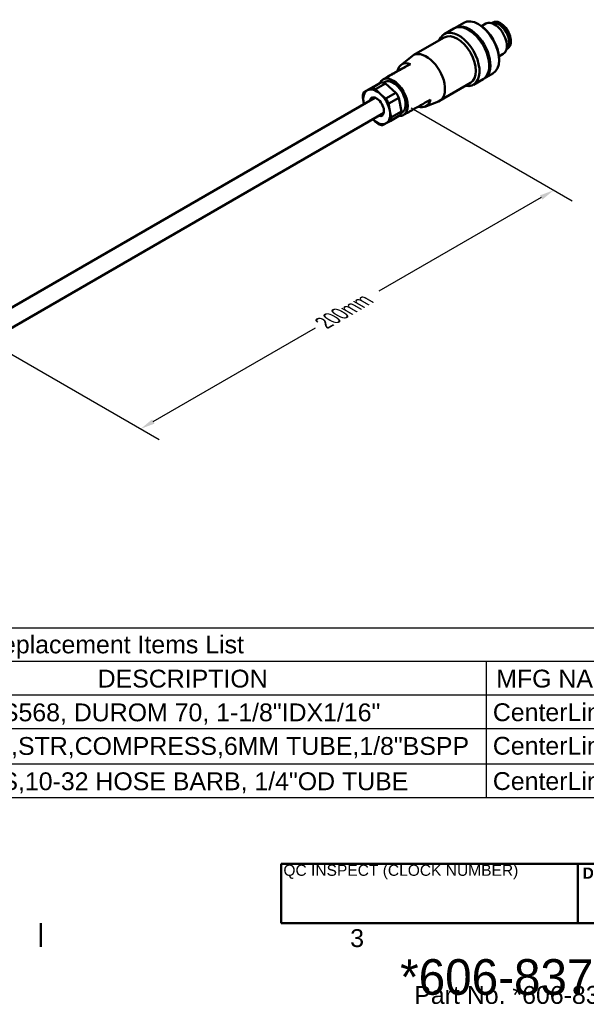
# Model space of a CAD drawing. Header units: millimetres. Extents: x 7 to 857, y -1 to 540.
# Tile 4 of 8: x 209 to 403, y 4 to 341. Entities that reach past the tile are written whole.
import ezdxf
from ezdxf.enums import TextEntityAlignment as Align

# ---------------------------------------------------------------- set-up
doc = ezdxf.new("R2010")
doc.units = ezdxf.units.MM
doc.header["$LTSCALE"] = 2
doc.layers.get('0').update_dxf_attribs({"lineweight": 25})
for name, color, linetype, lineweight in [('Border_0', 7, 'Continuous', 50), ('Border_2', 7, 'Continuous', 50), ('Dimensions(CL)', 7, 'Continuous', 25), ('Sketch Geometry(CL)', 7, 'Continuous', 50), ('Symbols(CL)', 7, 'Continuous', 25), ('Visible Edges(CL)', 7, 'Continuous', 50)]:
    doc.layers.add(name, color=color, linetype=linetype, lineweight=lineweight)
doc.styles.add('ALIGNED-CL', font='arial.ttf')
doc.styles.add('Copy of DEFAULT-CL', font='arial.ttf')
doc.styles.add('DEFAULT-ANSI', font='arial.ttf')
doc.styles.add('Text Style30', font='arialbd.ttf')
doc.styles.add('Text Style31', font='arialbd.ttf')
doc.styles.add('Text Style32', font='arialbd.ttf')
doc.styles.add('Text Style50', font='arialbd.ttf')
doc.styles.add('Text Style56', font='arialbd.ttf')
doc.styles.add('Text Style93', font='arialbd.ttf')
doc.styles.add('Text Style95', font='arialbd.ttf')
doc.dimstyles.new('MM-2PLC-CL', dxfattribs={"dimscale": 2, "dimtxt": 3.048, "dimasz": 2.5, "dimexe": 3.175, "dimexo": 1.5875, "dimgap": 1.6002, "dimtad": 0, "dimtoh": 1, "dimrnd": 1e-08, "dimzin": 0, "dimdsep": 46, "dimtxsty": 'ALIGNED-CL', "dimcen": 0.09, "dimdle": 10, "dimclrd": 7, "dimclre": 7, "dimclrt": 250, "dimadec": 1, "dimazin": 0, "dimtfac": 1, "dimtofl": 0, "dimtmove": 0, "dimatfit": 3, "dimfxl": 0, "dimtolj": 1, "dimtzin": 0, "dimlwd": 25, "dimlwe": 25, "dimarcsym": 0})

# ---------------------------------------------------------------- blocks, each defined once
blk = doc.blocks.new('Borders Default Border')
at = {"layer": 'Border_0'}
blk.add_line((107.95, 15.75), (107.95, 11.68), dxfattribs=at)
at = {"layer": 'Border_2', "insert": (160.93, 11.63), "char_height": 3.05, "attachment_point": 7, "style": 'ALIGNED-CL'}
blk.add_mtext('3', dxfattribs=at)
blk = doc.blocks.new('*D22')
at = {"layer": 'Defpoints', "color": 0, "linetype": 'Continuous'}
for p in [(339.52, 312.35), (391.54, 282.31), (198.1, 230.7)]:
    blk.add_point(p, dxfattribs=at)
at = {"layer": 'Dimensions(CL)', "color": 7, "linetype": 'Continuous', "lineweight": 25}
for p, q in [((342.7, 310.51), (397.89, 278.65)), ((387.21, 279.81), (331.65, 247.74)), ((254.45, 203.16), (310.01, 235.24)), ((201.27, 228.86), (256.47, 197))]:
    blk.add_line(p, q, dxfattribs=at)
at = {"layer": 'Dimensions(CL)', "color": 7, "linetype": 'Continuous'}
for points in [[(386.79, 280.53), (387.63, 279.09), (391.54, 282.31)], [(254.03, 203.88), (254.87, 202.44), (250.12, 200.66)]]:
    blk.add_solid(points, dxfattribs=at)
at = {"layer": 'Dimensions(CL)', "color": 250, "linetype": 'Continuous', "lineweight": 25, "insert": (312.78, 236.84), "char_height": 6.096, "attachment_point": 4, "rotation": 30, "style": 'ALIGNED-CL'}
blk.add_mtext('\\A1;{\\Q-30.000;\\W0.816;\\H0.816x;200mm}', dxfattribs=at)
blk = doc.blocks.new('Replacement Items List')
at = {"layer": 'Symbols(CL)'}
for p, q in [((209.93, 66.23), (30.38, 66.23)), ((30.38, 66.23), (30.38, 60.51)), ((209.93, 66.23), (209.93, 60.51)), ((209.93, 60.51), (30.38, 60.51)), ((30.38, 60.51), (30.38, 54.76)), ((42.69, 60.51), (42.69, 54.76)), ((79.61, 60.51), (79.61, 54.76)), ((184.23, 60.51), (184.23, 54.76)), ((209.93, 60.51), (209.93, 54.76)), ((209.93, 54.76), (30.38, 54.76)), ((30.38, 54.76), (30.38, 37.22)), ((42.69, 54.76), (42.69, 37.22)), ((79.61, 54.76), (79.61, 37.22)), ((184.23, 54.76), (184.23, 37.22)), ((209.93, 54.76), (209.93, 37.22)), ((209.93, 49.01), (30.38, 49.01)), ((209.93, 42.97), (30.38, 42.97)), ((209.93, 37.22), (30.38, 37.22))]:
    blk.add_line(p, q, dxfattribs=at)
at = {"layer": 'Symbols(CL)', "color": 250, "char_height": 3.048, "attachment_point": 7, "style": 'ALIGNED-CL'}
for s, insert in [('Replacement Items List', (98.25, 61)), ('QTY', (32.35, 55.84)), ('PART NUMBER', (45.99, 56.06)), ('DESCRIPTION', (117.7, 56.03)), ('MFG NAME', (185.93, 56.03))]:
    blk.add_mtext(s, dxfattribs=dict(at, insert=insert))
at = {"layer": 'Symbols(CL)', "color": 7, "attachment_point": 7, "style": 'ALIGNED-CL'}
for s, insert, char_height in [('2', (35.48, 50.35), 3.05), ('100-03383', (44.08, 50.3), 3.048), ('O-RING, AS568, DUROM 70, 1-1/8"IDX1/16"', (80.73, 49.73), 3.048), ('CenterLine', (185.35, 50.28), 3.048), ('1', (35.84, 44.61), 3.05), ('100-60085', (44.08, 44.56), 3.048), ('FIT,BRASS,STR,COMPRESS,6MM TUBE,1/8"BSPP', (80.88, 43.98), 3.048), ('CenterLine', (185.35, 44.54), 3.048), ('2', (35.48, 38.57), 3.05), ('100-06418', (44.08, 38.52), 3.048), ('FIT, BRASS,10-32 HOSE BARB, 1/4"OD TUBE ', (80.88, 37.94), 3.048), ('CenterLine', (185.35, 38.5), 3.048)]:
    blk.add_mtext(s, dxfattribs=dict(at, insert=insert, char_height=char_height))
blk = doc.blocks.new('Title Blocks CLTB5')
at = {"layer": 'Sketch Geometry(CL)'}
for p, q in [((657.2, 12.75), (606.4, 12.75)), ((606.4, 12.75), (606.4, 2.59)), ((688.95, 12.75), (657.2, 12.75)), ((657.2, 12.75), (657.2, 2.59)), ((657.2, 2.59), (657.2, 12.75)), ((606.4, 2.59), (657.2, 2.59)), ((657.2, 2.59), (879.45, 2.59))]:
    blk.add_line(p, q, dxfattribs=at)
at = {"layer": 'Symbols(CL)', "color": 179, "char_height": 1.905}
for s, insert, width, attachment_point, style in [('\\fArial|b0|i0;\\H1.9050;QC INSPECT (CLOCK NUMBER)', (606.8, 11.36), 42.5785, 4, 'Copy of DEFAULT-CL'), ('\\fArial|b1|i0;\\H1.9050;DWG ID', (658.02, 12.11), 12.1955, 1, 'DEFAULT-ANSI')]:
    blk.add_mtext(s, dxfattribs=dict(at, insert=insert, width=width, attachment_point=attachment_point, style=style))
at = {"layer": 'Symbols(CL)', "color": 179, "insert": (649.45, -7.41), "char_height": 3.05, "width": 60, "attachment_point": 5, "line_spacing_factor": 0.452074, "style": 'Copy of DEFAULT-CL'}
blk.add_mtext('{\\f3 of 9 Barcode|b0|i0|c0|p82;\\H1.9987x;*606-83746*\\P\\fArial|b0|i0|c0|p34;\\H0.50033x;Part No. *606-83746*\\H2.7799x; }', dxfattribs=at)
at = {"layer": 'Symbols(CL)', "color": 179}
for tag, p, height, style in [('CATEGORY_001', (873.41, 67.69), 6.1, 'Text Style56'), ('MANAGER_001', (783.92, 43.99), 6.1, 'Text Style56'), ('DESCRIPTION_001', (784.85, 36.82), 3.05, 'DEFAULT-ANSI'), ('STATUS_001', (701.9, 24.64), 3.96, 'Text Style50'), ('SheetSize_001', (745.43, 24.27), 3.96, 'Text Style50'), ('REVISION_NUMBER_001', (775.3, 23.91), 2.54, 'Text Style31'), ('MFG_APPROVED_BY_001', (705.36, 19.28), 1.91, 'Text Style93'), ('Drawing_Scale_001', (772.55, 19.43), 1.91, 'Text Style93'), ('ENG_APPROVED_BY_001', (743.25, 14.21), 3.96, 'Text Style50'), ('AUTHOR_001', (705.36, 14.38), 1.91, 'Text Style93'), ('CREATION_DATE_001', (764.4, 14.24), 1.9, 'Text Style30'), ('CHECKED_BY_001', (660.93, 5.3), 3.2, 'Text Style95'), ('FILENAME_001', (791.65, 4.36), 1.9, 'Text Style30'), ('PTC_WM_ITERATION_001', (875.91, 3.6), 3.05, 'Text Style32')]:
    blk.add_attdef(tag, p, '', height=height, dxfattribs=dict(at, style=style))
at = {"layer": 'Symbols(CL)', "color": 179, "style": 'Text Style32'}
for tag, p in [('MATERIAL', (784.84, 30.45)), ('MaterialSize', (784.84, 22.91))]:
    blk.add_attdef(tag, text='', height=3.05, dxfattribs=at).set_placement(p, align=Align.MIDDLE_LEFT)

msp = doc.modelspace()

# ---------------------------------------------------------------- linework, layer by layer
at = {"layer": 'Visible Edges(CL)'}
for p, q in [((357.38, 337.669), (354.057, 335.75)), ((360.726, 339.63), (357.757, 337.915)), ((362.566, 337.067), (362.38, 337.174)), ((368.254, 339.328), (366.775, 338.474)), ((370.755, 339.733), (370.671, 339.684)), ((354.062, 334.598), (343.455, 328.475)), ((375.855, 330.899), (375.771, 330.851)), ((339.207, 325.114), (343.076, 328.215)), ((374.254, 328.936), (372.775, 328.082)), ((338.021, 323.113), (342.454, 325.5)), ((369.451, 325.141), (369.451, 324.926)), ((332.811, 319.989), (333.012, 320.149)), ((367.38, 320.348), (364.057, 318.43)), ((370.751, 322.266), (367.782, 320.551)), ((326.529, 315.866), (329.97, 317.853)), ((332.612, 319.275), (329.171, 317.289)), ((329.97, 317.853), (332.612, 319.275)), ((330.544, 316.892), (333.984, 318.878)), ((333.606, 319.324), (333.288, 319.14)), ((333.984, 318.878), (337.517, 315.671)), ((363.062, 319.01), (352.455, 312.886)), ((201.553, 239.619), (330.351, 313.981)), ((337.517, 315.671), (334.076, 313.684)), ((335.058, 311.943), (338.499, 313.929)), ((338.499, 313.929), (339.389, 309.299)), ((347.421, 310.887), (352.041, 312.688)), ((204.606, 234.454), (333.351, 308.784)), ((335.559, 305.967), (339, 307.954)), ((339.389, 309.299), (335.948, 307.312)), ((339.606, 308.932), (339.288, 308.748)), ((339.784, 307.911), (339.893, 307.954))]:
    msp.add_line(p, q, dxfattribs=at)
for centre, major_axis, start_param, end_param in [((365.739, 330.948), (-5.013, 8.682), 3.1415927, 6.2831853), ((373.305, 335.316), (2.55, -4.417), 0, 3.1415927), ((359.057, 327.09), (5, -8.66), 5.8321585, 9.8758048), ((362.38, 329.009), (5, -8.66), 0, 3.1415927), ((362.769, 329.233), (-5.013, 8.682), 3.0706381, 6.3541399), ((362.566, 329.116), (4.869, -8.433), 0.7853982, 2.3561945), ((366.092, 331.152), (4.75, -8.227), 0.8121405, 2.3294522), ((371.254, 334.132), (3, -5.196), 0, 3.1415927), ((372.598, 334.908), (2.625, -4.547), 0.0431664, 3.0984262), ((358.562, 326.804), (4.5, -7.794), 0, 3.1415926), ((347.955, 320.68), (4.5, -7.794), 6.1949579, 9.5130054), ((343.677, 318.211), (-4.123, 7.141), 5.7090821, 6.8229282), ((336.606, 314.128), (-3.5, 6.062), 6.2660052, 6.6733923), ((336.606, 314.128), (3.5, -6.062), 6.2660052, 9.4075978), ((336.606, 314.128), (3, -5.196), 0, 3.1415927), ((330.949, 310.862), (-3.25, 5.629), 5.2188076, 6.2660052), ((331.044, 310.917), (-3.5, 6.062), 5.5990588, 5.8857539), ((334.485, 312.903), (-3.5, 6.062), 5.5990588, 5.8857539), ((330.949, 310.862), (-3.25, 5.629), 6.2660052, 7.3132027), ((331.044, 310.917), (-3.5, 6.062), 0.3630711, 0.6497662), ((330.949, 310.862), (1.75, -3.031), 5.7420858, 9.9658775), ((330.949, 310.862), (-3.25, 5.629), 4.1716101, 5.2188076), ((331.044, 310.917), (-3.5, 6.062), 4.5518613, 4.8385564), ((334.485, 312.903), (-3.5, 6.062), 4.5518613, 4.8385564), ((330.949, 310.862), (3.25, -5.629), 4.1716101, 4.2326603), ((343.677, 318.211), (4.123, -7.141), 5.737958, 6.8229282), ((330.949, 310.862), (3.25, -5.629), 5.1921176, 5.2188076), ((330.949, 310.862), (3.25, -5.629), 6.2660052, 7.3132027), ((331.044, 310.917), (3.5, -6.062), 0.3630711, 0.6497662), ((336.606, 314.128), (3.5, -6.062), 5.9201143, 6.2660052), ((334.485, 312.903), (3.5, -6.062), 0.3630711, 0.6497662), ((330.949, 310.862), (3.25, -5.629), 5.2188076, 6.2660052), ((331.044, 310.917), (3.5, -6.062), 5.5990588, 5.8857539)]:
    msp.add_ellipse(centre, major_axis=major_axis, ratio=0.5773503, start_param=start_param, end_param=end_param, dxfattribs=at)
for points, weights in [([(342.454, 325.5), (334.184, 320.772), (333.167, 320.224)], [1, 1.0435552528, 1]), ([(333.167, 320.224), (332.149, 319.676), (338.021, 323.113)], [1, 1.0435552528, 1]), ([(329.171, 317.289), (328.392, 316.865), (327.756, 316.523)], [1, 1.01904933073, 1]), ([(332.215, 315.233), (331.365, 316.006), (330.544, 316.892)], [1, 1.01904933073, 1]), ([(326.14, 314.521), (326.276, 313.266), (326.49, 312.151)], [1, 1.01904933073, 1]), ([(327.756, 316.523), (327.119, 316.18), (326.529, 315.866)], [1, 1.01904933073, 1]), ([(334.076, 313.684), (333.065, 314.461), (332.215, 315.233)], [1, 1.01904933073, 1]), ([(326.49, 312.151), (326.524, 311.972), (326.561, 311.793)], [1, 1.00302369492, 1.00508748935]), ([(335.409, 309.573), (335.194, 310.687), (335.058, 311.943)], [1, 1.01904933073, 1]), ([(340.045, 308.032), (341.063, 308.58), (349.333, 313.308)], [1, 1.0435552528, 1]), ([(329.565, 306.599), (329.624, 306.545), (329.684, 306.491)], [1.00243490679, 1.00130714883, 1]), ([(335.948, 307.312), (335.623, 308.458), (335.409, 309.573)], [1, 1.01904933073, 1]), ([(339.893, 307.954), (339.919, 307.964), (340.045, 308.032)], [1.00918176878, 1.00521538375, 1]), ([(329.684, 306.491), (330.534, 305.719), (331.544, 304.942)], [1, 1.01904933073, 1]), ([(332.917, 304.545), (333.507, 304.859), (334.143, 305.201)], [1, 1.01904933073, 1]), ([(334.143, 305.201), (334.779, 305.544), (335.559, 305.967)], [1, 1.01904933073, 1])]:
    msp.add_rational_spline(points, weights, degree=2, dxfattribs=at)

# ---------------------------------------------------------------- block references
at = {"xscale": 2, "yscale": 2, "zscale": 2}
for name, p in [('Borders Default Border', (0, 0)), ('Title Blocks CLTB5', (-914.61, 26.322))]:
    msp.add_blockref(name, p, dxfattribs=at)
at = {"layer": 'Symbols(CL)', "xscale": 2, "yscale": 2, "zscale": 2}
msp.add_blockref('Replacement Items List', (0, 0), dxfattribs=at)

# ---------------------------------------------------------------- dimensions: what is measured, and where the dimension line sits
at = {"layer": 'Dimensions(CL)', "color": 7, "linetype": 'Continuous', "lineweight": 25}
dim = msp.add_linear_dim(base=(391.542, 282.312), p1=(198.099, 230.697), p2=(339.52, 312.346), angle=210, text='{\\Q-30.000;\\W0.816;\\H0.816x;<>mm}', dimstyle='MM-2PLC-CL', override={"dimtoh": 0, "dimdec": 0, "dimlfac": 1.224745, "dimtp": 0, "dimtm": 0, "dimtdec": 2, "dimatfit": 1}, dxfattribs=at)
dim.commit()
dim.dimension.update_dxf_attribs({"geometry": '*D22', "text_midpoint": (320.831, 241.487), "dimtype": 160})

doc.saveas('drawing.dxf')
